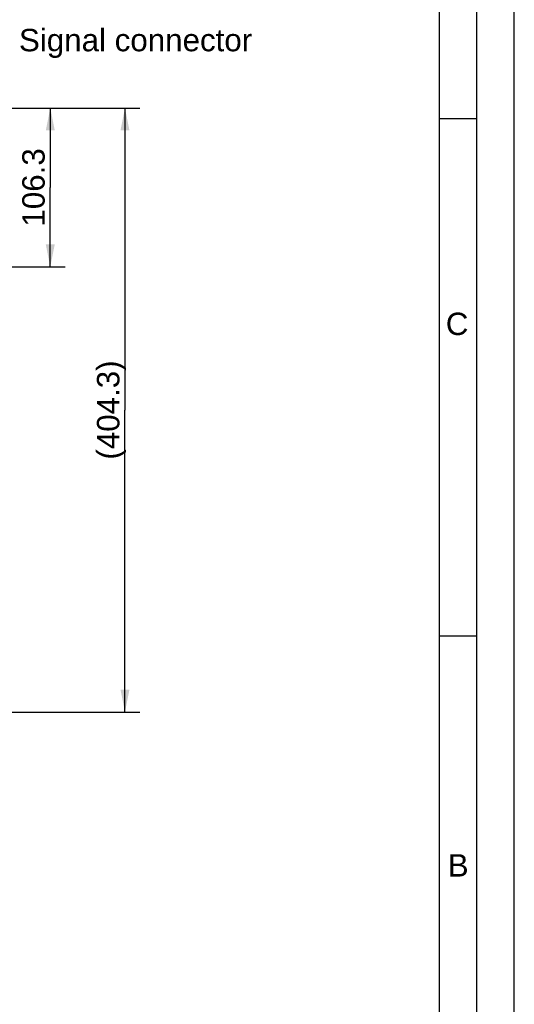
# Model space of a CAD drawing. Header units: millimetres. Extents: x 0 to 420, y 0 to 297.
# Tile 57 of 58: x 354 to 420, y 99 to 231. Entities that reach past the tile are written whole.
import ezdxf

# ---------------------------------------------------------------- set-up
doc = ezdxf.new("R2010")
doc.units = ezdxf.units.MM
doc.header["$LTSCALE"] = 23.1
doc.layers.get('0').update_dxf_attribs({"linetype": 'CONTINUOUS'})
doc.layers.add('DETAIL', color=7, linetype='CONTINUOUS')
doc.layers.add('DIMENSION', color=7, linetype='CONTINUOUS')
doc.styles.get("Standard").update_dxf_attribs({"font": 'arial.ttf'})
doc.styles.add('TEXTSTYLE_2', font='arial.ttf')
doc.dimstyles.new('DIMSTYLE_11', dxfattribs={"dimtxt": 3, "dimasz": 3, "dimexe": 0.18, "dimexo": 0.0625, "dimgap": 0.09, "dimtad": 1, "dimdec": 1, "dimlfac": 5, "dimdsep": 46, "dimtxsty": 'STANDARD', "dimblk": '_FILLED', "dimblk1": '_FILLED', "dimblk2": '_FILLED', "dimcen": 0.09, "dimadec": 0, "dimazin": 0, "dimtp": 0.8, "dimtm": 0.8, "dimtfac": 1, "dimtdec": 1, "dimtofl": 0, "dimtmove": 0, "dimatfit": 3, "dimldrblk": '_FILLED', "dimfxl": 1, "dimtolj": 1, "dimarcsym": 0})
doc.dimstyles.new('DIMSTYLE_6', dxfattribs={"dimtxt": 3, "dimasz": 3, "dimexe": 0.18, "dimexo": 0.0625, "dimgap": 0.09, "dimtad": 1, "dimdec": 1, "dimlfac": 5, "dimdsep": 46, "dimtxsty": 'STANDARD', "dimblk": '_FILLED', "dimblk1": '_FILLED', "dimblk2": '_FILLED', "dimcen": 0.09, "dimadec": 0, "dimazin": 0, "dimtp": 0.3, "dimtm": 0.3, "dimtfac": 1, "dimtdec": 1, "dimtofl": 0, "dimtmove": 0, "dimatfit": 3, "dimldrblk": '_FILLED', "dimfxl": 1, "dimtolj": 1, "dimarcsym": 0})

# ---------------------------------------------------------------- blocks, each defined once
blk = doc.blocks.new('_FILLED')
at = {"color": 0, "linetype": 'BYBLOCK'}
blk.add_solid([(0, 0), (-1, 0.2), (-1, -0.2)], dxfattribs=at)
blk = doc.blocks.new('*D24')
at = {"layer": 'DIMENSION', "color": 2, "linetype": 'CONTINUOUS'}
for p, q in [((325.68, 219.17), (369.89, 219.17)), ((367.89, 219.17), (367.89, 178.74)), ((367.89, 138.31), (367.89, 178.74)), ((347.86, 138.31), (369.89, 138.31))]:
    blk.add_line(p, q, dxfattribs=at)
at = {"layer": 'DIMENSION', "color": 2, "linetype": 'CONTINUOUS', "xscale": 3, "yscale": 3, "zscale": 3}
for p, rotation in [((367.89, 219.17), 90), ((367.89, 138.31), 270)]:
    blk.add_blockref('_FILLED', p, dxfattribs=dict(at, rotation=rotation))
at = {"layer": 'DIMENSION', "color": 2, "linetype": 'CONTINUOUS', "insert": (364.14, 178.74), "char_height": 3, "width": 13.2714, "attachment_point": 2, "rotation": 90, "line_spacing_factor": 0.9}
blk.add_mtext('(404.3)', dxfattribs=at)
blk = doc.blocks.new('*D25')
at = {"layer": 'DIMENSION', "color": 2, "linetype": 'CONTINUOUS'}
for p, q in [((325.68, 219.17), (359.89, 219.17)), ((357.89, 219.17), (357.89, 208.54)), ((357.89, 197.91), (357.89, 208.54)), ((331.14, 197.91), (359.89, 197.91))]:
    blk.add_line(p, q, dxfattribs=at)
at = {"layer": 'DIMENSION', "color": 2, "linetype": 'CONTINUOUS', "xscale": 3, "yscale": 3, "zscale": 3}
for p, rotation in [((357.89, 219.17), 90), ((357.89, 197.91), 270)]:
    blk.add_blockref('_FILLED', p, dxfattribs=dict(at, rotation=rotation))
at = {"layer": 'DIMENSION', "color": 2, "linetype": 'CONTINUOUS', "insert": (354.14, 208.54), "char_height": 3, "width": 10.4833, "attachment_point": 2, "rotation": 90, "line_spacing_factor": 0.9}
blk.add_mtext('106.3', dxfattribs=at)

msp = doc.modelspace()

# ---------------------------------------------------------------- linework, layer by layer
at = {"color": 2, "linetype": 'CONTINUOUS'}
for p, q in [((420, 0), (420, 297)), ((415, 5), (415, 292)), ((410, 217.75), (415, 217.75)), ((410, 148.5), (415, 148.5))]:
    msp.add_line(p, q, dxfattribs=at)
at = {"color": 7, "linetype": 'CONTINUOUS'}
msp.add_line((410, 10), (410, 287), dxfattribs=at)

# ---------------------------------------------------------------- texts
at = {"color": 2, "linetype": 'CONTINUOUS', "char_height": 3, "attachment_point": 1, "line_spacing_factor": 0.9, "style": 'TEXTSTYLE_2'}
for s, insert, width in [('C', (410.82943, 191.77353), 3.0223048), ('B', (411.08948, 119.28251), 2.7881041)]:
    msp.add_mtext(s, dxfattribs=dict(at, insert=insert, width=width))
at = {"layer": 'DETAIL', "color": 2, "linetype": 'CONTINUOUS', "insert": (353.69879, 229.76379), "char_height": 3, "width": 31.2379182, "attachment_point": 1, "line_spacing_factor": 0.9}
msp.add_mtext('Signal connector', dxfattribs=at)

# ---------------------------------------------------------------- dimensions: what is measured, and where the dimension line sits
at = {"layer": 'DIMENSION', "color": 2, "linetype": 'CONTINUOUS'}
dim = msp.add_linear_dim(base=(367.88971, 219.16566), p1=(347.8597, 138.30658), p2=(325.67992, 219.16566), angle=90, text='(<>)', dimstyle='DIMSTYLE_11', dxfattribs=at)
dim.commit()
dim.dimension.update_dxf_attribs({"geometry": '*D24', "text_midpoint": (366.97019, 176.77858), "dimtype": 160})
dim = msp.add_linear_dim(base=(357.88971, 197.90658), p1=(325.67992, 219.16566), p2=(331.1397, 197.90658), angle=270, dimstyle='DIMSTYLE_6', dxfattribs=at)
dim.commit()
dim.dimension.update_dxf_attribs({"geometry": '*D25', "text_midpoint": (357.98835, 203.85012), "dimtype": 160})

doc.saveas('drawing.dxf')
